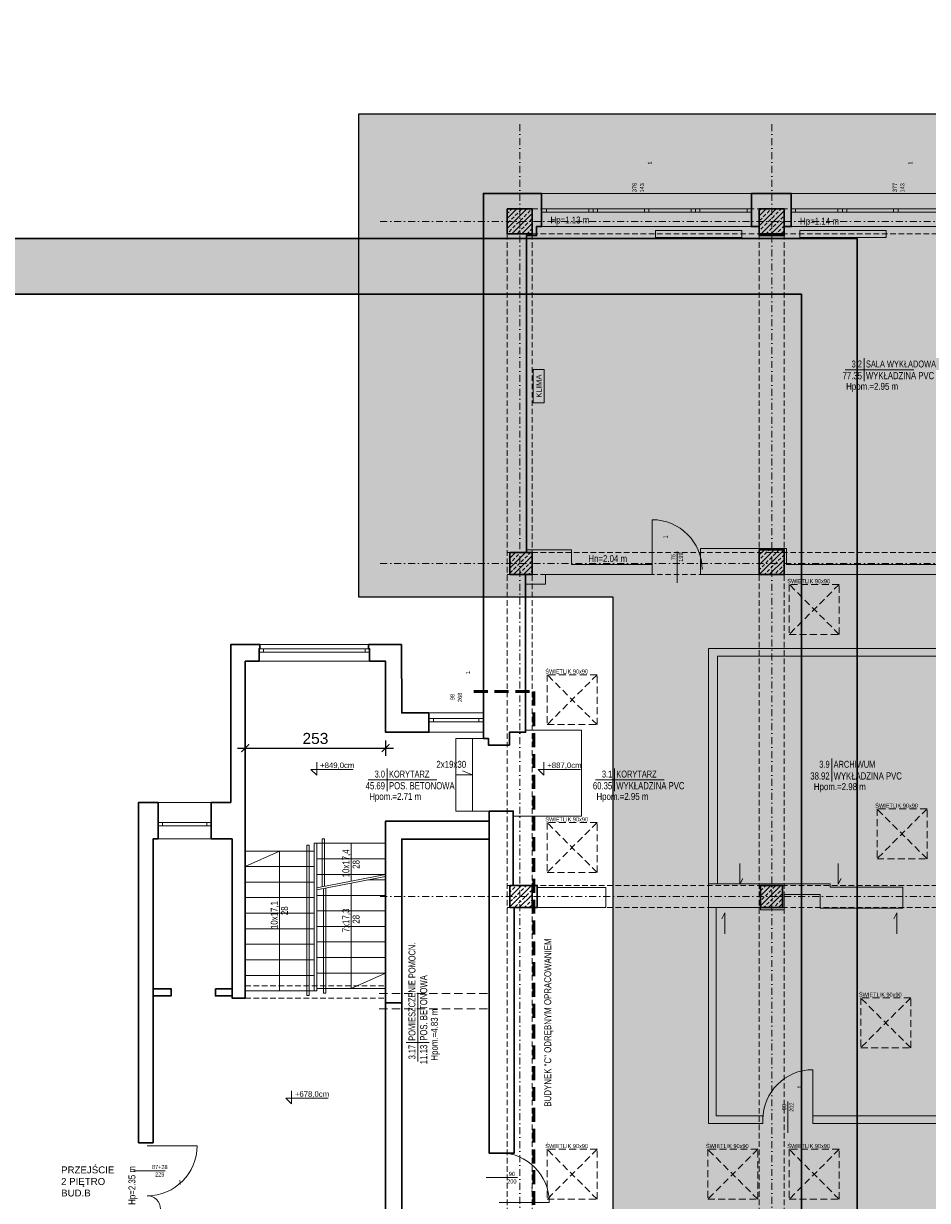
# Model space of a CAD drawing. Header units: millimetres. Extents: x 2046 to 20985, y -3049 to 4498.
# Tile 17 of 19: x 9093 to 10721, y 2377 to 4498. Entities that reach past the tile are written whole.
import ezdxf
from ezdxf.enums import TextEntityAlignment as Align

# ---------------------------------------------------------------- set-up
doc = ezdxf.new("R2010")
doc.units = ezdxf.units.MM
doc.linetypes.add('DASHDOT', pattern=[1, 0.5, -0.25, 0, -0.25])
doc.linetypes.add('DASHED', pattern=[0.75, 0.5, -0.25])
doc.layers.get('0').update_dxf_attribs({"lineweight": 18})
for name, color, linetype, lineweight in [('!MARIUSZ', 220, 'Continuous', 35), ('BA_drz', 7, 'Continuous', 18), ('BA_met', 7, 'Continuous', 18), ('BA_sym', 7, 'Continuous', 18), ('BA_txc', 1, 'Continuous', 18), ('BA_txs', 2, 'Continuous', 18), ('Cienka', 7, 'Continuous', 18), ('Hp', 1, 'Continuous', 18), ('M_Ramki do druku', 7, 'Continuous', 18), ('PG_KONSTRUKCJA', 5, 'Continuous', 30), ('PG_OKNA', 7, 'Continuous', 18), ('PG_OSIE', 1, 'DASHDOT', 18), ('PG_PARAPETY_WEWN.', 2, 'Continuous', 18), ('PG_PARAPETY_ZEWN.', 1, 'Continuous', 18), ('PG_PODCIĄGI', 1, 'DASHED', 18), ('PG_SCHODY', 2, 'Continuous', 18), ('PG_SZRAF', 1, 'Continuous', 18), ('PG_WENTYLACJA', 1, 'Continuous', 18), ('PG_WIDOKOWE_CIENKIE', 1, 'Continuous', 18), ('PG_ŚCIANY_DZIAŁOWE', 3, 'Continuous', 18), ('PG_ŚCIANY_SŁUPY', 4, 'Continuous', 30), ('PG_ŚWIETLIKI', 1, 'DASHED', 18), ('Przekrojowa', 60, 'Continuous', 18), ('Wymiarowa zewnętrzna', 50, 'Continuous', 18), ('Wyposażenie', 134, 'Continuous', 18)]:
    doc.layers.add(name, color=color, linetype=linetype, lineweight=lineweight)
doc.layers.add('BA_pom', color=6, linetype='Continuous', lineweight=18, plot=False)
doc.layers.get('BA_sym').off()
doc.styles.add('BIKTC', font='bikromsw.shx', dxfattribs={"width": 0.8})
doc.styles.add('BIKTS', font='bikromsw.shx', dxfattribs={"width": 0.85})
doc.styles.add('ROMANS', font='bikromsw.shx', dxfattribs={"width": 0.8})
doc.styles.get("Standard").update_dxf_attribs({"font": 'arial.ttf'})
doc.dimstyles.new('Styl 50', dxfattribs={"dimscale": 0, "dimtxt": 12.5, "dimasz": 8, "dimexe": 17.5, "dimexo": 0, "dimgap": 5, "dimtad": 1, "dimdec": 1, "dimtxsty": 'Standard', "dimblk": 'ARCHTICK', "dimcen": 6, "dimdle": 8, "dimadec": 0, "dimazin": 0, "dimtfac": 1, "dimtdec": 1, "dimtmove": 1, "dimatfit": 3, "dimldrblk": 'ARCHTICK', "dimfxl": 17.5, "dimfxlon": 1, "dimarcsym": 0})

# ---------------------------------------------------------------- blocks, each defined once
blk = doc.blocks.new('A$C243F7E6F')
at = {"layer": 'PG_SZRAF'}
h = blk.add_hatch(dxfattribs=at)
h.set_pattern_fill('ANSI33', color=256, scale=2)
h.set_pattern_definition([(45, (-6891.598, -2675.306), (-8.980256, 8.980256), []), (45, (-6882.618, -2675.306), (-8.980256, 8.980256), [6.35, -3.175])])
h.paths.add_polyline_path([(0, 0), (40, 0), (40, -40), (0, -40)])
at = {"layer": 'PG_KONSTRUKCJA'}
blk.add_lwpolyline([(0, 0), (40, 0), (40, -40), (0, -40), (0, 0)], dxfattribs=at)
blk = doc.blocks.new('A$C652F0D4A')
at = {"layer": 'PG_SZRAF'}
h = blk.add_hatch(dxfattribs=at)
h.set_pattern_fill('ANSI33', color=256, scale=2)
h.set_pattern_definition([(45, (-7030.048, -4118.865), (-8.980256, 8.980256), []), (45, (-7021.067, -4118.865), (-8.980256, 8.980256), [6.35, -3.175])])
h.paths.add_polyline_path([(-45, 45), (0, 45), (0, 0), (-45, 0)])
at = {"layer": 'PG_KONSTRUKCJA'}
blk.add_lwpolyline([(-45, 45), (0, 45), (0, 0), (-45, 0), (-45, 45)], dxfattribs=at)
blk = doc.blocks.new('bikmet')
blk.add_line((0, 1.65), (0, -1.65))
at = {"style": 'ROMANS', "width": 0.8}
blk.add_attdef('NRPOM', text='', height=1, dxfattribs=at).set_placement((-0.33, 0.33), align=Align.RIGHT)
blk.add_attdef('NWAPOM', (0.25, 0.33), '', height=1, dxfattribs=at)
blk.add_attdef('RAREA', text='', height=1.04, dxfattribs=at).set_placement((-0.33, -0.33), align=Align.TOP_RIGHT)
blk.add_attdef('PODLOGA', text='', height=1.04, dxfattribs=at).set_placement((0.25, -0.33), align=Align.TOP_LEFT)
blk = doc.blocks.new('dr1h901')
at = {"color": 0}
blk.add_line((-0.5, 0), (-0.5, 1), dxfattribs=at)
blk.add_line((0, 0.362), (0, -0.266))
blk.add_arc((-0.5, 0), 1, 0, 90, dxfattribs=at)
blk = doc.blocks.new('symdrz')
blk.add_lwpolyline([(-10, -30, -1), (-10, 30), (10, 30, -1), (10, -30)], format="xyb", close=True)
at = {"style": 'BIKTS', "width": 0.8}
blk.add_attdef('SYMDRZ', text='', height=25, dxfattribs=at).set_placement((0, 0), align=Align.MIDDLE)
blk.add_attdef('SZERDRZ', text='', height=25, dxfattribs=at).set_placement((77.1, 8.8), align=Align.CENTER)
blk.add_attdef('WYSDRZ', text='', height=25, dxfattribs=at).set_placement((77.1, -9.5), align=Align.TOP_CENTER)
blk = doc.blocks.new('A$Cb1a75cff')
at = {"layer": 'PG_ŚWIETLIKI', "ltscale": 25}
for p, q in [((90, 90), (0, 90)), ((0, 90), (0, 0)), ((90, 90), (0, 0)), ((0, 90), (90, 0)), ((90, 0), (90, 90)), ((0, 0), (90, 0))]:
    blk.add_line(p, q, dxfattribs=at)
at = {"layer": 'Hp', "style": 'BIKTC', "width": 0.8}
blk.add_text('ŚWIETLIK 90x90', height=7.5, rotation=90, dxfattribs=at).set_placement((0.2, 35.2), align=Align.BOTTOM_CENTER)
blk = doc.blocks.new('schody_2p')
at = {"color": 18, "true_color": 0x000000}
for p, q in [((2751.3, 3786.5), (2875.3, 3811)), ((2751.3, 3783), (2875.3, 3807.4))]:
    blk.add_line(p, q, dxfattribs=at)
at = {"layer": 'PG_PODCIĄGI', "color": 18, "ltscale": 30, "true_color": 0x000000}
blk.add_lwpolyline([(2746.3, 3685), (2622.3, 3685)], dxfattribs=at)
blk.add_lwpolyline([(2746.3, 3685), (2622.3, 3685)], dxfattribs=at)
at = {"layer": 'PG_PODCIĄGI', "color": 18, "ltscale": 20, "true_color": 0x000000}
for points in [[(2622.3, 3610), (2875.3, 3610)], [(2622.3, 3588), (2875.3, 3588)]]:
    blk.add_lwpolyline(points, dxfattribs=at)
at = {"layer": 'PG_SCHODY', "color": 18, "true_color": 0x000000}
for points in [[(2733.3, 3593), (2737.6, 3593), (2737.6, 3863.5), (2733.3, 3863.5)], [(2751.3, 3867), (2746.3, 3867), (2746.3, 3601), (2751.3, 3601)], [(2751.3, 3867), (2875.3, 3867), (2875.3, 3605.1), (2751.3, 3605.1)], [(2622.3, 3853), (2746.3, 3853), (2746.3, 3601), (2622.3, 3601)]]:
    blk.add_lwpolyline(points, close=True, dxfattribs=at)
for points in [[(2875.3, 3867), (2751.3, 3867)], [(2765.3, 3789.7), (2765.3, 3875), (2761.1, 3875), (2761.1, 3788.8)], [(2875.3, 3839), (2751.3, 3839)], [(2746.3, 3825), (2622.3, 3825)], [(2746.3, 3797), (2622.3, 3797)], [(2875.3, 3811), (2751.3, 3811)], [(2875.3, 3801.1), (2843.4, 3801.1)], [(2763.1, 3785.3), (2763.1, 3597.1), (2767.3, 3597.1), (2767.3, 3786.1)], [(2746.3, 3769), (2622.3, 3769)], [(2875.3, 3773.1), (2751.3, 3773.1)], [(2746.3, 3741), (2622.3, 3741)], [(2875.3, 3745.1), (2751.3, 3745.1)], [(2746.3, 3713), (2622.3, 3713)], [(2875.3, 3717.1), (2751.3, 3717.1)], [(2746.3, 3685), (2622.3, 3685)], [(2622.3, 3601), (2746.3, 3601), (2746.3, 3681.4)], [(2875.3, 3689.1), (2751.3, 3689.1)], [(2746.3, 3657), (2622.3, 3657)], [(2875.3, 3661.1), (2751.3, 3661.1)], [(2746.3, 3629), (2622.3, 3629)], [(2875.3, 3633.1), (2751.3, 3633.1)], [(2746.3, 3601), (2622.3, 3601)]]:
    blk.add_lwpolyline(points, dxfattribs=at)
at = {"layer": 'PG_WIDOKOWE_CIENKIE', "color": 18, "true_color": 0x000000}
for points in [[(2813.3, 3867), (2813.3, 3798.7)], [(2684.3, 3601), (2684.3, 3853), (2622.3, 3825)], [(2813.3, 3795.2), (2813.3, 3605.1), (2875.3, 3633.1)]]:
    blk.add_lwpolyline(points, dxfattribs=at)
at = {"layer": 'BA_txs', "color": 18, "true_color": 0x000000, "style": 'BIKTS', "width": 0.85}
for s, p in [('10x17,4', (2809.9, 3805.5)), ('28', (2828.3, 3821)), ('10x17,1', (2680.9, 3712.3)), ('28', (2699.3, 3737.5)), ('7x17,3', (2809.9, 3706.6)), ('28', (2828.3, 3722.1))]:
    blk.add_text(s, height=12.5, rotation=90, dxfattribs=at).set_placement(p)
blk = doc.blocks.new('A$C4CFE6BD2')
at = {"true_color": 0xffffff}
h = blk.add_hatch(color=7, dxfattribs=at)
h.dxf.hatch_style = 1
h.paths.add_polyline_path([(100, 2870), (-2000, 2870), (-2000, -100), (100, -100)])
h.paths.add_polyline_path([(-1700, 2770), (0, 2770), (0, 0), (-1700, 0)], flags=16)
at = {"layer": 'Cienka', "color": 1}
blk.add_line((100, 2870), (100, -100), dxfattribs=at)
at = {"layer": 'PG_ŚCIANY_SŁUPY'}
blk.add_lwpolyline([(100, -100), (100, 2870), (-2000, 2870), (-2000, -100)], dxfattribs=at)
at = {"layer": 'Przekrojowa', "color": 18, "lineweight": 30, "true_color": 0x000000}
for p, q in [((-1700, 2770), (0, 2770)), ((0, 2770), (0, 0))]:
    blk.add_line(p, q, dxfattribs=at)
blk = doc.blocks.new('_ArchTick')
at = {"color": 0, "linetype": 'ByBlock', "const_width": 0.15}
blk.add_lwpolyline([(-0.5, -0.5), (0.5, 0.5)], dxfattribs=at)
blk = doc.blocks.new('*D89')
at = {"layer": 'Defpoints', "color": 0, "transparency": 16777216}
for p in [(9492, 3348.9), (9745, 3348.9), (9745, 3192.3)]:
    blk.add_point(p, dxfattribs=at)
at = {"layer": 'Wymiarowa zewnętrzna', "color": 0, "lineweight": -2, "transparency": 16777216}
for p, q in [((9492, 3206.3), (9492, 3178.3)), ((9745, 3206.3), (9745, 3178.3)), ((9478, 3192.3), (9759, 3192.3))]:
    blk.add_line(p, q, dxfattribs=at)
at = {"layer": 'Wymiarowa zewnętrzna', "color": 0, "lineweight": -2, "transparency": 16777216, "xscale": 14, "yscale": 14, "zscale": 14, "rotation": 180}
blk.add_blockref('_ArchTick', (9492, 3192.3), dxfattribs=at)
at = {"layer": 'Wymiarowa zewnętrzna', "color": 0, "lineweight": -2, "transparency": 16777216, "xscale": 14, "yscale": 14, "zscale": 14}
blk.add_blockref('_ArchTick', (9745, 3192.3), dxfattribs=at)
at = {"layer": 'Wymiarowa zewnętrzna', "color": 0, "lineweight": 0, "transparency": 16777216, "insert": (9618.5, 3209.6), "char_height": 20, "attachment_point": 5}
blk.add_mtext('253', dxfattribs=at)

msp = doc.modelspace()

# ---------------------------------------------------------------- hatches: boundary and pattern name
at = {"layer": 'M_Ramki do druku', "true_color": 0xffffff}
h = msp.add_hatch(color=7, dxfattribs=at)
h.dxf.hatch_style = 1
h.paths.add_polyline_path([(9696.2, 4334.4), (9696.2, 3465.14), (10154.1, 3465.14), (10154.1, 2215.92), (9724.98, 2215.92), (9724.98, 1327.96), (12912.45, 1327.96), (12912.45, 4334.4)])
at = {"layer": 'PG_WENTYLACJA', "true_color": 0x000000}
h = msp.add_hatch(color=18, dxfattribs=at)
h.dxf.hatch_style = 1
h.paths.add_polyline_path([(10010.75, 3874.47), (10030.75, 3874.47), (10030.75, 3814.47), (10010.75, 3814.47)])
at = {"layer": 'Wyposażenie', "true_color": 0x000000}
h = msp.add_hatch(color=18, dxfattribs=at)
h.dxf.hatch_style = 1
h.paths.add_polyline_path([(10386.87, 4112.38), (10386.87, 4125.22), (10231.2, 4125.24), (10231.2, 4112.4)])
h = msp.add_hatch(color=18, dxfattribs=at)
h.dxf.hatch_style = 1
h.paths.add_polyline_path([(10646.72, 4112.38), (10646.72, 4125.22), (10491.04, 4125.24), (10491.04, 4112.4)])

# ---------------------------------------------------------------- linework, layer by layer
at = {"layer": '!MARIUSZ', "color": 18, "linetype": 'DASHED', "lineweight": 50, "ltscale": 50, "true_color": 0x000000}
for p, q in [((9903.84, 3294.14), (10011.7, 3294.14)), ((10011.7, 3294.14), (10011.7, 2256.4))]:
    msp.add_line(p, q, dxfattribs=at)
at = {"layer": 'BA_drz', "color": 18, "true_color": 0x000000}
msp.add_arc((9315.51, 2361.87), 24, 0, 90, dxfattribs=at)
at = {"layer": 'BA_met', "color": 18, "true_color": 0x000000}
for points in [[(10572.71, 3874.06), (10696.51, 3874.06)], [(9713.57, 3135.22), (9837.37, 3135.22)], [(10122.94, 3135.22), (10246.74, 3135.22)], [(9802.8, 2627.52), (9802.8, 2751.32)]]:
    msp.add_lwpolyline(points, dxfattribs=at)
at = {"layer": 'BA_txc', "color": 18, "true_color": 0x000000}
for p, q in [((9621.01, 3167.3), (9621.01, 3143.55)), ((10030.21, 3167.3), (10030.21, 3143.55)), ((9621.01, 3143.55), (9610.43, 3153.89)), ((9610.43, 3153.89), (9686.65, 3153.89)), ((10030.21, 3143.55), (10019.63, 3153.89)), ((10019.63, 3153.89), (10095.85, 3153.89)), ((9575.55, 2575), (9575.55, 2551.25)), ((9575.55, 2551.25), (9564.96, 2561.6)), ((9564.96, 2561.6), (9641.19, 2561.6))]:
    msp.add_line(p, q, dxfattribs=at)
at = {"layer": 'Defpoints', "color": 7, "true_color": 0xffffff}
msp.add_lwpolyline([(9696.2, 4334.4), (9696.2, 3465.14), (10154.1, 3465.14), (10154.1, 2215.92), (9724.98, 2215.92), (9724.98, 1327.96), (12912.45, 1327.96), (12912.45, 4334.4), (9696.2, 4334.4)], dxfattribs=at)
at = {"layer": 'PG_OKNA', "color": 18, "true_color": 0x000000}
for p, q in [((10404.01, 4163.87), (10026.01, 4163.87)), ((10404.01, 4157.87), (10026.01, 4157.87))]:
    msp.add_line(p, q, dxfattribs=at)
for points in [[(10026.01, 4163.87), (10035.01, 4163.87), (10035.01, 4157.87), (10026.01, 4157.87)], [(10110.76, 4163.87), (10118.76, 4163.87), (10118.76, 4157.87), (10110.76, 4157.87)], [(10118.76, 4163.87), (10126.76, 4163.87), (10126.76, 4157.87), (10118.76, 4157.87)], [(10211.01, 4163.87), (10219.01, 4163.87), (10219.01, 4157.87), (10211.01, 4157.87)], [(10295.26, 4163.87), (10303.26, 4163.87), (10303.26, 4157.87), (10295.26, 4157.87)], [(10303.26, 4163.87), (10311.26, 4163.87), (10311.26, 4157.87), (10303.26, 4157.87)], [(10396.01, 4163.87), (10404.01, 4163.87), (10404.01, 4157.87), (10396.01, 4157.87)], [(10475.51, 4163.87), (10483.51, 4163.87), (10483.51, 4157.87), (10475.51, 4157.87)], [(10559.76, 4163.87), (10567.76, 4163.87), (10567.76, 4157.87), (10559.76, 4157.87)], [(10567.76, 4163.87), (10575.76, 4163.87), (10575.76, 4157.87), (10567.76, 4157.87)], [(10660.01, 4163.87), (10668.01, 4163.87), (10668.01, 4157.87), (10660.01, 4157.87)], [(9517.01, 3371.37), (9525.01, 3371.37), (9525.01, 3365.37), (9517.01, 3365.37)], [(9708.01, 3371.37), (9716.01, 3371.37), (9716.01, 3365.37), (9708.01, 3365.37)], [(9823.01, 3245.87), (9823.01, 3239.87), (9921.01, 3239.87), (9921.01, 3245.87)], [(9823.01, 3245.87), (9831.01, 3245.87), (9831.01, 3239.87), (9823.01, 3239.87)], [(9913.01, 3245.87), (9921.01, 3245.87), (9921.01, 3239.87), (9913.01, 3239.87)], [(9335.01, 3058.43), (9343.01, 3058.43), (9343.01, 3052.43), (9335.01, 3052.43)], [(9423.01, 3058.43), (9431.01, 3058.43), (9431.01, 3052.43), (9423.01, 3052.43)]]:
    msp.add_lwpolyline(points, close=True, dxfattribs=at)
for points in [[(10475.51, 4163.87), (10475.51, 4157.87), (10852.51, 4157.87), (10852.51, 4163.87), (10475.51, 4163.87)], [(9517.01, 3371.37), (9517.01, 3365.37), (9716.01, 3365.37), (9716.01, 3371.37), (9517.01, 3371.37)], [(9335.01, 3058.43), (9335.01, 3052.43), (9431.01, 3052.43), (9431.01, 3058.43), (9335.01, 3058.43)]]:
    msp.add_lwpolyline(points, dxfattribs=at)
at = {"layer": 'PG_OSIE', "color": 18, "ltscale": 25, "true_color": 0x000000}
for points in [[(9986.51, 4316.47), (9986.51, 1532.11)], [(10440.51, 4316.47), (10440.51, 1532.11)], [(9735.34, 4141.37), (12015.59, 4141.37)], [(9735.34, 3524.87), (12015.59, 3524.87)], [(9735.34, 2924.87), (12015.59, 2924.87)]]:
    msp.add_lwpolyline(points, dxfattribs=at)
at = {"layer": 'PG_PARAPETY_WEWN.', "color": 18, "true_color": 0x000000}
msp.add_line((9823.01, 3220.87), (9921.01, 3220.87), dxfattribs=at)
for points in [[(10026.01, 4131.87), (10404.01, 4131.87)], [(10475.51, 4131.87), (10852.51, 4131.87)], [(9431.01, 3028.87), (9335.01, 3028.87)]]:
    msp.add_lwpolyline(points, dxfattribs=at)
at = {"layer": 'PG_PARAPETY_ZEWN.', "color": 18, "true_color": 0x000000}
for points in [[(10026.01, 4191.87), (11761.01, 4191.87)], [(9518.51, 3378.87), (9714.01, 3378.87)], [(9823.01, 3255.91), (9921.01, 3255.91)], [(9335.01, 3094.37), (9431.01, 3094.37)]]:
    msp.add_lwpolyline(points, dxfattribs=at)
at = {"layer": 'PG_PODCIĄGI', "color": 18, "ltscale": 30, "true_color": 0x000000}
for p, q in [((9733.51, 2750.37), (9931.51, 2750.37)), ((9733.51, 2722.37), (9931.51, 2722.37))]:
    msp.add_line(p, q, dxfattribs=at)
at = {"layer": 'PG_PODCIĄGI', "color": 18, "ltscale": 20, "true_color": 0x000000}
for points in [[(9964.01, 4163.87), (11818.01, 4163.87)], [(9964.01, 4163.87), (9964.01, 1689.87)], [(10009.01, 4163.87), (10009.01, 1689.87)], [(10418.01, 4163.87), (10418.01, 1689.87)], [(10463.01, 4163.87), (10463.01, 1689.87)], [(9964.01, 4118.87), (11818.01, 4118.87)], [(9964.01, 3544.87), (11818.01, 3544.87)], [(9964.01, 3504.87), (11818.01, 3504.87)], [(9964.01, 2944.87), (11818.01, 2944.87)], [(9964.01, 2904.87), (11818.01, 2904.87)]]:
    msp.add_lwpolyline(points, dxfattribs=at)
at = {"layer": 'PG_SCHODY', "color": 18, "true_color": 0x000000}
for p, q in [((9871.51, 3209.87), (9871.51, 3078.87)), ((9930.01, 3209.87), (9871.51, 3209.87)), ((9901.51, 3209.87), (9901.51, 3078.87)), ((9871.51, 3144.37), (9901.51, 3144.37)), ((9901.51, 3144.37), (9883.48, 3151.17)), ((9931.51, 3078.87), (9871.51, 3078.87))]:
    msp.add_line(p, q, dxfattribs=at)
msp.add_lwpolyline([(9517.01, 3348.87), (9716.01, 3348.87)], dxfattribs=at)
at = {"layer": 'PG_WENTYLACJA', "color": 18, "true_color": 0x000000}
for p, q in [((10382.94, 2947.04), (10382.94, 2984.66)), ((10560.33, 2947.04), (10560.33, 2984.66)), ((10382.94, 2947.04), (10388.27, 2957.62)), ((10560.33, 2947.04), (10565.66, 2957.62)), ((10356.04, 2895.4), (10350.71, 2884.81)), ((10356.04, 2895.4), (10356.04, 2857.78)), ((10665.52, 2895.4), (10660.19, 2884.81)), ((10665.52, 2895.4), (10665.52, 2857.78))]:
    msp.add_line(p, q, dxfattribs=at)
msp.add_lwpolyline([(10010.75, 3874.47), (10030.75, 3874.47), (10030.75, 3814.47), (10010.75, 3814.47)], close=True, dxfattribs=at)
at = {"layer": 'PG_ŚCIANY_DZIAŁOWE', "color": 18, "true_color": 0x000000}
for points in [[(9999.01, 3549.87), (10080.01, 3549.87), (10080.01, 3522.87), (10225.01, 3522.87), (10225.01, 3504.87), (10033.01, 3504.87), (10033.01, 3487.87), (9997.01, 3487.87)], [(10312.01, 3551.87), (10312.01, 3504.87), (10979.01, 3504.87), (10979.01, 3550.87), (10761.01, 3550.87), (10761.01, 3522.87), (10467.01, 3522.87), (10467.01, 3551.87), (10312.01, 3551.87)], [(10983.51, 3371.87), (10326.51, 3371.87), (10326.51, 2947.87), (10342.51, 2947.87), (10342.51, 3357.87), (10826.51, 3357.87), (10826.51, 2953.87), (10842.01, 2953.87), (10842.01, 3341.87), (10861.51, 3341.87), (10861.51, 3354.87), (10983.51, 3354.87), (10983.51, 3371.87)], [(9975.01, 3069.71), (10098.01, 3069.71), (10098.01, 3224.71), (9997.01, 3224.71)], [(10420.01, 2904.87), (10420.01, 2900.87), (10463.01, 2900.87), (10463.01, 2928.87), (10528.01, 2928.87), (10528.01, 2903.87), (10676.51, 2903.87), (10676.51, 2941.87), (10545.51, 2941.87), (10545.51, 2947.87), (10326.51, 2947.87), (10326.51, 2904.87), (10420.01, 2904.87)], [(10340.51, 2904.87), (10340.51, 2529.87), (10424.51, 2529.87), (10424.51, 2515.87), (10326.51, 2515.87), (10326.51, 2904.87), (10340.51, 2904.87)], [(10514.51, 2515.87), (10835.51, 2515.87), (10835.51, 2491.87), (10849.51, 2491.87), (10849.51, 2514.87), (10878.01, 2514.87), (10878.01, 2530.87), (10863.51, 2530.87), (10863.51, 2544.87), (10844.51, 2544.87), (10844.51, 2690.87), (10878.51, 2690.87), (10878.51, 2708.87), (10844.51, 2708.87), (10844.51, 2787.87), (10854.51, 2787.87), (10854.51, 2802.87), (10844.51, 2802.87), (10844.51, 2902.87), (10826.51, 2902.87), (10826.51, 2529.87), (10514.51, 2529.87), (10514.51, 2515.87)]]:
    msp.add_lwpolyline(points, dxfattribs=at)
msp.add_lwpolyline([(10018.01, 2904.87), (10141.51, 2904.87), (10141.51, 2941.21), (10018.01, 2941.21)], close=True, dxfattribs=at)
at = {"layer": 'PG_ŚCIANY_SŁUPY', "color": 18, "true_color": 0x000000}
for points in [[(10026.01, 4131.87), (10026.01, 4191.87), (9921.01, 4191.87), (9921.01, 3209.87), (9930.01, 3209.87), (9930.01, 3197.87), (9968.01, 3197.87), (9968.01, 3220.87), (9997.01, 3220.87), (9997.01, 3504.87), (10009.01, 3505.12), (10009.01, 3544.87), (9999.01, 3544.87), (9999.01, 4115.87), (10017.01, 4115.87), (10017.01, 4131.87), (10026.01, 4131.87)], [(10404.01, 4191.87), (10404.01, 4131.87), (10418.01, 4131.87), (10418.01, 4115.87), (10463.01, 4115.87), (10463.01, 4131.87), (10475.51, 4131.87), (10475.51, 4191.87), (10404.01, 4191.87)], [(9518.51, 3378.87), (9466.01, 3378.87), (9466.01, 3094.37), (9431.01, 3094.37), (9431.01, 3028.87), (9468.51, 3028.87), (9468.51, 2741.87), (9492.01, 2741.87), (9492.01, 3348.87), (9517.01, 3348.87), (9517.01, 3371.37), (9518.51, 3371.37), (9518.51, 3378.87)], [(9823.01, 3255.87), (9774.01, 3255.87), (9773.51, 3378.87), (9714.01, 3378.87), (9714.01, 3371.37), (9716.01, 3371.37), (9716.01, 3348.87), (9745.01, 3348.87), (9745.01, 3220.87), (9823.01, 3220.87), (9823.01, 3255.88)], [(9335.01, 3094.37), (9335.01, 3028.87), (9326.01, 3028.87), (9326.01, 2481.37), (9300.01, 2481.37), (9300.01, 3094.37), (9335.01, 3094.37)], [(9931.51, 3078.87), (9975.01, 3078.87), (9975.01, 2944.87), (10018.01, 2944.87), (10018.01, 2904.87), (9976.51, 2904.87), (9976.51, 2462.37), (9931.51, 2462.37), (9931.51, 3078.87)], [(9300.01, 2481.37), (9326.01, 2481.37), (9326.01, 2745.87), (9358.51, 2745.87)], [(9745.01, 2733.37), (9745.01, 2346.87), (9741.01, 2346.87), (9741.01, 2294.87), (9931.51, 2294.87), (9931.51, 2346.87), (9774.01, 2346.87), (9774.01, 2733.37), (9745.01, 2733.37)]]:
    msp.add_lwpolyline(points, dxfattribs=at)
for points in [[(9931.51, 3060.87), (9745.01, 3060.87), (9745.01, 2733.37), (9774.01, 2733.37), (9774.01, 3028.37), (9931.51, 3028.37)], [(9326.01, 2758.87), (9358.51, 2758.87), (9358.51, 2745.87), (9326.01, 2745.87)], [(9438.51, 2758.87), (9468.51, 2758.87), (9468.51, 2745.87), (9438.51, 2745.87)]]:
    msp.add_lwpolyline(points, close=True, dxfattribs=at)
at = {"layer": 'Wyposażenie', "color": 18, "true_color": 0x000000}
for points in [[(10386.87, 4125.22), (10386.87, 4112.38), (10231.2, 4112.4), (10231.2, 4125.24)], [(10386.87, 4125.2), (10386.87, 4112.36), (10231.2, 4112.38), (10231.2, 4125.22)], [(10646.72, 4125.22), (10646.72, 4112.38), (10491.04, 4112.4), (10491.04, 4125.24)], [(10646.72, 4125.2), (10646.72, 4112.36), (10491.04, 4112.38), (10491.04, 4125.22)]]:
    msp.add_lwpolyline(points, close=True, dxfattribs=at)

# ---------------------------------------------------------------- block references
at = {"layer": 'BA_drz', "color": 18, "true_color": 0x000000, "zscale": -90}
for p, xscale, yscale in [((10270.01, 3513.87), 90, 90), ((10469.51, 2522.87), -90, 89.99999999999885)]:
    msp.add_blockref('dr1h901', p, dxfattribs=dict(at, xscale=xscale, yscale=yscale))
at = {"layer": 'BA_drz', "color": 18, "true_color": 0x000000, "extrusion": (0, 0, -1), "xscale": -90, "yscale": 89.99999999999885, "zscale": 90, "rotation": 90}
msp.add_blockref('dr1h901', (-9315.51, 2430.87), dxfattribs=at)
at = {"layer": 'BA_drz', "color": 18, "true_color": 0x000000, "xscale": -90, "yscale": 90, "zscale": -90, "rotation": 270}
msp.add_blockref('dr1h901', (9949.76, 2418.37), dxfattribs=at)
at = {"layer": 'BA_met', "color": 18, "true_color": 0x000000, "xscale": 12.5, "yscale": 12.5, "zscale": 12.5}
for p, values in [((10607.06, 3874.06), {'NRPOM': ' 3.2', 'NWAPOM': 'SALA WYKŁADOWA', 'RAREA': '77.35', 'PODLOGA': 'WYKŁADZINA PVC'}), ((10548.87, 3152.8), {'NRPOM': ' 3.9', 'NWAPOM': 'ARCHIWUM', 'RAREA': '38.92', 'PODLOGA': 'WYKŁADZINA PVC'}), ((9747.92, 3135.22), {'NRPOM': ' 3.0', 'NWAPOM': 'KORYTARZ', 'RAREA': '45.69', 'PODLOGA': 'POS. BETONOWA'}), ((10157.29, 3135.22), {'NRPOM': ' 3.1', 'NWAPOM': 'KORYTARZ', 'RAREA': '60.35', 'PODLOGA': 'WYKŁADZINA PVC'})]:
    msp.add_blockref('bikmet', p, dxfattribs=at).add_auto_attribs(values)
at = {"layer": 'BA_met', "color": 18, "true_color": 0x000000, "xscale": 12.5, "yscale": 12.5, "zscale": 12.5, "rotation": 90}
msp.add_blockref('bikmet', (9802.8, 2661.87), dxfattribs=at).add_auto_attribs({'NRPOM': ' 3.17', 'NWAPOM': 'POMIESZCZENIE POMOCN.', 'RAREA': '11.13', 'PODLOGA': 'POS. BETONOWA'})
at = {"layer": 'BA_sym', "color": 18, "true_color": 0x000000}
ref = msp.add_blockref('symdrz', (10200.01, 4240.31), dxfattribs=dict(at, xscale=0.5000000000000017, yscale=0.5000000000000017, zscale=0.5000000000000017, rotation=90.00000472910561))
ref.add_attrib('Szerdrz', '378', dxfattribs={"layer": 'BA_txc', "height": 7.5, "rotation": 90, "style": 'BIKTS', "width": 0.8}).set_placement((10193.26, 4202.39), align=Align.MIDDLE_CENTER)
ref.add_attrib('Wysdrz', '143', dxfattribs={"layer": 'BA_txc', "height": 7.5, "rotation": 90, "style": 'BIKTS', "width": 0.8}).set_placement((10206.76, 4201.82), align=Align.MIDDLE_CENTER)
ref.add_attrib('Sztuk', '1', (10224.76, 4243.74), dxfattribs={"layer": 'BA_pom', "height": 7.5, "rotation": 90, "style": 'BIKTS', "width": 0.8})
ref = msp.add_blockref('symdrz', (10669.01, 4240.31), dxfattribs=dict(at, xscale=0.5000000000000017, yscale=0.5000000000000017, zscale=0.5000000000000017, rotation=90.00000472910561))
ref.add_attrib('Szerdrz', '377', dxfattribs={"layer": 'BA_txc', "height": 7.5, "rotation": 90, "style": 'BIKTS', "width": 0.8}).set_placement((10662.26, 4202.39), align=Align.MIDDLE_CENTER)
ref.add_attrib('Wysdrz', '143', dxfattribs={"layer": 'BA_txc', "height": 7.5, "rotation": 90, "style": 'BIKTS', "width": 0.8}).set_placement((10675.76, 4201.82), align=Align.MIDDLE_CENTER)
ref.add_attrib('Sztuk', '1', (10693.76, 4243.74), dxfattribs={"layer": 'BA_pom', "height": 7.5, "rotation": 90, "style": 'BIKTS', "width": 0.8})
ref = msp.add_blockref('symdrz', (10270.01, 3566.46), dxfattribs=dict(at, xscale=-0.5000000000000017, yscale=0.5000000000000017, zscale=0.5000000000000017, rotation=269.9999952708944))
ref.add_attrib('Szerdrz', '199', dxfattribs={"layer": 'BA_txc', "height": 7.5, "rotation": 90, "style": 'BIKTS', "width": 0.8}).set_placement((10276.76, 3536.46), align=Align.MIDDLE_CENTER)
ref.add_attrib('Wysdrz', '76', dxfattribs={"layer": 'BA_txc', "height": 7.5, "rotation": 90, "style": 'BIKTS', "width": 0.8}).set_placement((10263.26, 3536.46), align=Align.MIDDLE_CENTER)
ref.add_attrib('Sztuk', '1', (10252.76, 3569.89), dxfattribs={"layer": 'BA_pom', "height": 7.5, "rotation": 90, "style": 'BIKTS', "width": 0.8})
ref = msp.add_blockref('symdrz', (9872.01, 3322.31), dxfattribs=dict(at, xscale=0.5000000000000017, yscale=0.5000000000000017, zscale=0.5000000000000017, rotation=90.00000472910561))
ref.add_attrib('Szerdrz', '98', dxfattribs={"layer": 'BA_txc', "height": 7.5, "rotation": 90, "style": 'BIKTS', "width": 0.8}).set_placement((9865.26, 3284.39), align=Align.MIDDLE_CENTER)
ref.add_attrib('Wysdrz', '268', dxfattribs={"layer": 'BA_txc', "height": 7.5, "rotation": 90, "style": 'BIKTS', "width": 0.8}).set_placement((9878.76, 3283.82), align=Align.MIDDLE_CENTER)
ref.add_attrib('Sztuk', '1', (9896.76, 3325.74), dxfattribs={"layer": 'BA_pom', "height": 7.5, "rotation": 90, "style": 'BIKTS', "width": 0.8})
ref = msp.add_blockref('symdrz', (10469.51, 2575.46), dxfattribs=dict(at, xscale=0.5000000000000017, yscale=0.5000000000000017, zscale=0.5000000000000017, rotation=90.00000472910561))
ref.add_attrib('Szerdrz', '90', dxfattribs={"layer": 'BA_txc', "height": 7.5, "rotation": 90, "style": 'BIKTS', "width": 0.8}).set_placement((10462.76, 2545.46), align=Align.MIDDLE_CENTER)
ref.add_attrib('Wysdrz', '202', dxfattribs={"layer": 'BA_txc', "height": 7.5, "rotation": 90, "style": 'BIKTS', "width": 0.8}).set_placement((10476.26, 2545.46), align=Align.MIDDLE_CENTER)
ref.add_attrib('Sztuk', '1', (10494.26, 2578.89), dxfattribs={"layer": 'BA_pom', "height": 7.5, "rotation": 90, "style": 'BIKTS', "width": 0.8})
ref = msp.add_blockref('symdrz', (9368.11, 2430.87), dxfattribs=dict(at, xscale=0.5000000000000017, yscale=0.5000000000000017, zscale=0.5000000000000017, rotation=4.729105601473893e-06))
ref.add_attrib('Szerdrz', '87+28', dxfattribs={"layer": 'BA_txc', "height": 7.5, "rotation": 0, "style": 'BIKTS', "width": 0.8}).set_placement((9338.11, 2437.62), align=Align.MIDDLE_CENTER)
ref.add_attrib('Wysdrz', '229', dxfattribs={"layer": 'BA_txc', "height": 7.5, "rotation": 0, "style": 'BIKTS', "width": 0.8}).set_placement((9338.11, 2424.12), align=Align.MIDDLE_CENTER)
ref.add_attrib('Sztuk', '1', (9371.54, 2406.12), dxfattribs={"layer": 'BA_pom', "height": 7.5, "rotation": 0, "style": 'BIKTS', "width": 0.8})
ref = msp.add_blockref('symdrz', (10002.36, 2418.37), dxfattribs=dict(at, xscale=0.5000000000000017, yscale=0.5000000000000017, zscale=0.5000000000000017, rotation=4.72910560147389e-06))
ref.add_attrib('Szerdrz', '90', dxfattribs={"layer": 'BA_txc', "height": 7.5, "rotation": 0, "style": 'BIKTS', "width": 0.8}).set_placement((9972.36, 2425.12), align=Align.MIDDLE_CENTER)
ref.add_attrib('Wysdrz', '200', dxfattribs={"layer": 'BA_txc', "height": 7.5, "rotation": 0, "style": 'BIKTS', "width": 0.8}).set_placement((9972.36, 2411.62), align=Align.MIDDLE_CENTER)
ref.add_attrib('Sztuk', '1', (10005.79, 2393.62), dxfattribs={"layer": 'BA_pom', "height": 7.5, "rotation": 0, "style": 'BIKTS', "width": 0.8})
at = {"layer": 'PG_KONSTRUKCJA', "color": 18, "true_color": 0x000000}
for name, p in [('A$C652F0D4A', (10009.01, 4118.87)), ('A$C652F0D4A', (10463.01, 4118.87)), ('A$C243F7E6F', (9969.01, 3544.87)), ('A$C652F0D4A', (10463.01, 3504.87)), ('A$C243F7E6F', (9969.01, 2944.87)), ('A$C243F7E6F', (10420.01, 2944.87))]:
    msp.add_blockref(name, p, dxfattribs=at)
at = {"layer": 'PG_SCHODY', "color": 18, "true_color": 0x000000}
msp.add_blockref('schody_2p', (6869.67, -846.11), dxfattribs=at)
at = {"layer": 'PG_ŚCIANY_SŁUPY'}
msp.add_blockref('A$C4CFE6BD2', (10494.21, 1240.32), dxfattribs=at)
at = {"layer": 'PG_ŚWIETLIKI', "color": 18, "true_color": 0x000000, "rotation": 270}
for p in [(10471.8, 3487.3), (10035.87, 3324.61), (10630.16, 3082.83), (10035.87, 3058.18), (10600.8, 2742.35), (10035.87, 2469.48), (10325.22, 2469.48), (10471.8, 2469.48)]:
    msp.add_blockref('A$Cb1a75cff', p, dxfattribs=at)

# ---------------------------------------------------------------- texts
at = {"layer": 'BA_txc', "color": 18, "true_color": 0x000000, "char_height": 10, "attachment_point": 1}
for s, insert in [('+849,0cm', (9626.95, 3166.34)), ('+887,0cm', (10036.15, 3166.34)), ('+678,0cm', (9581.49, 2574.05))]:
    msp.add_mtext_dynamic_manual_height_columns(s, width=650.6795, gutter_width=50, heights=[0], dxfattribs=dict(at, insert=insert))
at = {"layer": 'BA_txs', "color": 18, "true_color": 0x000000, "style": 'BIKTS', "width": 0.85}
for s, p in [('Hp=1.13 m', (10042, 4137.59)), ('Hp=1.14 m', (10491.5, 4135.59)), ('Hpom.=2.95 m', (10574.52, 3837.88)), ('Hn=2.04 m', (10110.08, 3527.58)), ('Hpom.=2.98 m', (10516.32, 3116.62)), ('Hpom.=2.71 m', (9715.38, 3099.04)), ('Hpom.=2.95 m', (10124.75, 3099.04))]:
    msp.add_text(s, height=12.5, dxfattribs=at).set_placement(p)
for s, p in [('BUDYNEK "C" ODRĘBNYM OPRACOWANIEM', (10043.24, 2546.34)), ('Hpom.=4.83 m', (9838.97, 2629.33)), ('Hp=2.35 m', (9294.28, 2369.39))]:
    msp.add_text(s, height=12.5, rotation=90, dxfattribs=at).set_placement(p)
at = {"layer": 'BA_txs', "color": 18, "true_color": 0x000000, "attachment_point": 1}
for s, width, insert, char_height in [('\\pi132.30617;1 PIĘTRO\\P\\pi204.15133;1:100', 572.1499, (6706.02, 4496.97), 50), ('\\pi129.5265;2 PIĘTRO\\P\\pi204.15133;1:100', 572.1499, (10610.36, 4496.97), 50), ('\\pi129.96988;3 PIĘTRO\\P\\pi204.15133;1:100', 572.1499, (2674.86, 4317.75), 50), ('PRZEJŚCIE\\P2 PIĘTRO\\PBUD.B', 398.1585, (9160.34, 2438.63), 12.5)]:
    msp.add_mtext_dynamic_manual_height_columns(s, width=width, gutter_width=12.5, heights=[0], dxfattribs=dict(at, insert=insert, char_height=char_height))
at = {"layer": 'BA_txs', "color": 18, "true_color": 0x000000, "insert": (9836.35, 3169.38), "char_height": 12.5, "attachment_point": 1, "style": 'BIKTS'}
msp.add_mtext_dynamic_manual_height_columns('2x19x30', width=650.6795, gutter_width=50, heights=[0], dxfattribs=at)
at = {"layer": 'PG_WENTYLACJA', "color": 18, "true_color": 0x000000, "insert": (10016.2, 3823.64), "char_height": 10, "attachment_point": 1, "rotation": 90}
msp.add_mtext_dynamic_manual_height_columns('KLIMA', width=650.6795, gutter_width=50, heights=[0], dxfattribs=at)

# ---------------------------------------------------------------- dimensions: what is measured, and where the dimension line sits
at = {"layer": 'Wymiarowa zewnętrzna', "color": 251, "lineweight": 0}
dim = msp.add_linear_dim(base=(9745.01, 3192.34), p1=(9492.01, 3348.87), p2=(9745.01, 3348.87), dimstyle='Styl 50', override={"dimscale": 1, "dimtxt": 20, "dimasz": 14, "dimexe": 14, "dimgap": 7, "dimrnd": 0.5, "dimdle": 14, "dimtix": 1, "dimfxl": 14}, dxfattribs=at)
dim.commit()
dim.dimension.update_dxf_attribs({"geometry": '*D89', "text_midpoint": (9618.51, 3209.56)})

doc.saveas('drawing.dxf')
